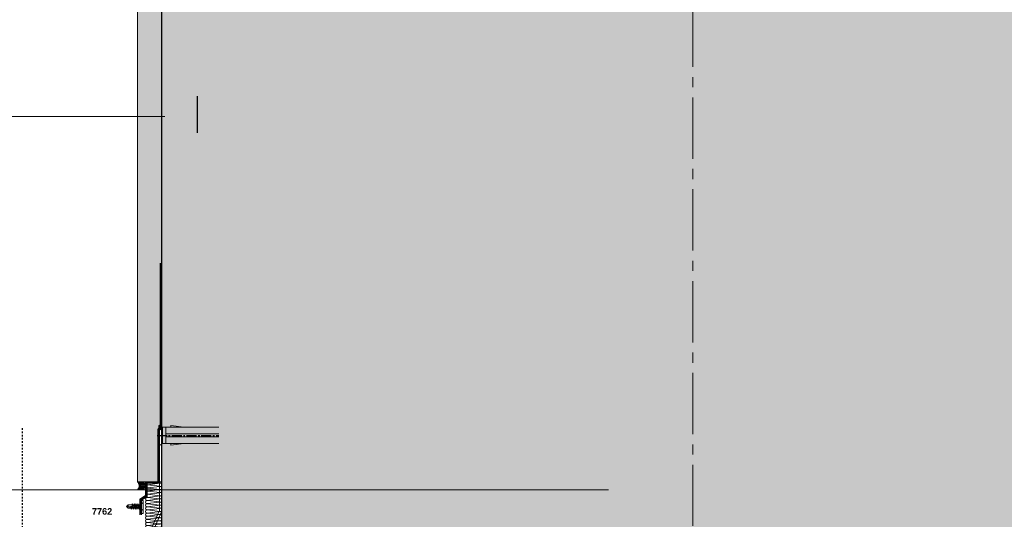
# Model space of a CAD drawing. Header units: millimetres. Extents: x -1427 to 15787, y -1578 to 5789.
# Tile 87 of 146: x 1572 to 1632, y -367 to -336. Entities that reach past the tile are written whole.
import ezdxf

# ---------------------------------------------------------------- set-up
doc = ezdxf.new("R2010")
doc.units = ezdxf.units.MM
doc.linetypes.add('ACAD_ISO03W100', pattern=[30, 12, -18])
doc.linetypes.add('CENTER2', pattern=[1.125, 0.75, -0.125, 0.125, -0.125])
for name, color, linetype, lineweight in [('A_wymiary', 7, 'Continuous', 5), ('Akcesoria', 35, 'Continuous', 9), ('Hatch_istn-sciana', 254, 'Continuous', 5), ('Istn-sciany', 2, 'Continuous', 30), ('Kreskowanie', 252, 'Continuous', 5), ('Opisy profile', 7, 'Continuous', 20), ('PROFIL', 2, 'Continuous', 18), ('Silikon', 31, 'Continuous', 18), ('Stal', 1, 'Continuous', 20), ('Tynk', 8, 'Continuous', 18), ('Uszczelki', 1, 'Continuous', 9)]:
    doc.layers.add(name, color=color, linetype=linetype, lineweight=lineweight)
doc.layers.add('AAA Wełna', color=1, linetype='Continuous')
doc.layers.add('OSIE', color=4, linetype='CENTER2')
doc.styles.add('Arial', font='arial.ttf')
doc.dimstyles.new('Renata', dxfattribs={"dimtxt": 5, "dimasz": 5, "dimexe": 1.25, "dimexo": 0.625, "dimtad": 1, "dimdec": 0, "dimtxsty": 'Arial', "dimcen": 2.5, "dimclrd": 1, "dimclre": 1, "dimclrt": 7, "dimadec": 0, "dimazin": 0, "dimtfac": 1, "dimtdec": 0, "dimtmove": 0, "dimatfit": 3, "dimfxl": 1, "dimfxlon": 1, "dimtfillclr": 7, "dimlwd": -1, "dimarcsym": 0})

# ---------------------------------------------------------------- blocks, each defined once
blk = doc.blocks.new('*U80')
at = {"layer": 'OSIE'}
blk.add_line((75266.59, -6698.41), (75266.59, -6834.21), dxfattribs=at)
at = {"layer": 'Opisy profile', "color": 7, "insert": (75321.73, -6747.39), "char_height": 5, "width": 23.6843, "attachment_point": 3, "style": 'Arial'}
blk.add_mtext('{\\fArial|b1|i0|c238|p34; \\H0.8x; 7762}', dxfattribs=at)
blk = doc.blocks.new('*U79')
at = {"layer": 'Kreskowanie', "flags": 128}
for points in [[(-282, -125, 0.505403), (-301, -151), (-282, -308, -1.345402), (-321, -308), (-303, -151, 0.505403), (-322, -125)], [(-242, -125, 0.505403), (-261, -151), (-242, -308, -1.345402), (-281, -308), (-263, -151, 0.505403), (-282, -125)], [(-202, -125, 0.505403), (-221, -151), (-202, -308, -1.345402), (-241, -308), (-223, -151, 0.505403), (-242, -125)], [(-162, -125, 0.505403), (-181, -151), (-162, -308, -1.345402), (-201, -308), (-183, -151, 0.505403), (-202, -125)], [(-122, -125, 0.505403), (-141, -151), (-122, -308, -1.345402), (-161, -308), (-143, -151, 0.505403), (-162, -125)], [(-82, -125, 0.505403), (-101, -151), (-82, -308, -1.345402), (-121, -308), (-103, -151, 0.505403), (-122, -125)], [(-42, -125, 0.505403), (-61, -151), (-42, -308, -1.345402), (-81, -308), (-63, -151, 0.505403), (-82, -125)], [(-2, -125, 0.505403), (-21, -151), (-2, -308, -1.345402), (-41, -308), (-23, -151, 0.505403), (-42, -125)], [(38, -125, 0.505403), (19, -151), (38, -308, -1.345402), (-1, -308), (17, -151, 0.505403), (-2, -125)], [(78, -125, 0.505403), (59, -151), (78, -308, -1.345402), (39, -308), (57, -151, 0.505403), (38, -125)], [(118, -125, 0.505403), (99, -151), (118, -308, -1.345402), (79, -308), (97, -151, 0.505403), (78, -125)], [(158, -125, 0.505403), (139, -151), (158, -308, -1.345402), (119, -308), (137, -151, 0.505403), (118, -125)], [(198, -125, 0.505403), (179, -151), (198, -308, -1.345402), (159, -308), (177, -151, 0.505403), (158, -125)], [(238, -125, 0.505403), (219, -151), (238, -308, -1.345402), (199, -308), (217, -151, 0.505403), (198, -125)], [(278, -125, 0.505403), (259, -151), (278, -308, -1.345402), (239, -308), (257, -151, 0.505403), (238, -125)], [(318, -125, 0.505403), (299, -151), (318, -308, -1.345402), (279, -308), (297, -151, 0.505403), (278, -125)], [(358, -125, 0.505403), (339, -151), (358, -308, -1.345402), (319, -308), (337, -151, 0.505403), (318, -125)], [(398, -125, 0.505403), (379, -151), (398, -308, -1.345402), (359, -308), (377, -151, 0.505403), (358, -125)], [(438, -125, 0.505403), (419, -151), (438, -308, -1.345402), (399, -308), (417, -151, 0.505403), (398, -125)], [(478, -125, 0.505403), (459, -151), (478, -308, -1.345402), (439, -308), (457, -151, 0.505403), (438, -125)], [(518, -125, 0.505403), (499, -151), (518, -308, -1.345402), (479, -308), (497, -151, 0.505403), (478, -125)], [(558, -125, 0.505403), (539, -151), (558, -308, -1.345402), (519, -308), (537, -151, 0.505403), (518, -125)], [(598, -125, 0.505403), (579, -151), (598, -308, -1.345402), (559, -308), (577, -151, 0.505403), (558, -125)], [(638, -125, 0.505403), (619, -151), (638, -308, -1.345402), (599, -308), (617, -151, 0.505403), (598, -125)], [(678, -125, 0.505403), (659, -151), (678, -308, -1.345402), (639, -308), (657, -151, 0.505403), (638, -125)], [(718, -125, 0.505403), (699, -151), (718, -308, -1.345402), (679, -308), (697, -151, 0.505403), (678, -125)], [(758, -125, 0.505403), (739, -151), (758, -308, -1.345402), (719, -308), (737, -151, 0.505403), (718, -125)], [(798, -125, 0.505403), (779, -151), (798, -308, -1.345402), (759, -308), (777, -151, 0.505403), (758, -125)], [(838, -125, 0.505403), (819, -151), (838, -308, -1.345402), (799, -308), (817, -151, 0.505403), (798, -125)], [(878, -125, 0.505403), (859, -151), (878, -308, -1.345402), (839, -308), (857, -151, 0.505403), (838, -125)], [(918, -125, 0.505403), (899, -151), (918, -308, -1.345402), (879, -308), (897, -151, 0.505403), (878, -125)], [(958, -125, 0.505403), (939, -151), (958, -308, -1.345402), (919, -308), (937, -151, 0.505403), (918, -125)], [(998, -125, 0.505403), (979, -151), (998, -308, -1.345402), (959, -308), (977, -151, 0.505403), (958, -125)], [(1038, -125, 0.505403), (1019, -151), (1038, -308, -1.345402), (999, -308), (1017, -151, 0.505403), (998, -125)], [(1078, -125, 0.505403), (1059, -151), (1078, -308, -1.345402), (1039, -308), (1057, -151, 0.505403), (1038, -125)]]:
    blk.add_lwpolyline(points, format="xyb", dxfattribs=at)
blk = doc.blocks.new('*U78')
at = {"layer": 'Akcesoria', "ltscale": 20}
for p, q in [((0, 6.25), (-1.99, 5)), ((0, 6.25), (0, -6.25)), ((0, 6.25), (0.3, 5.95)), ((-33.99, 5), (-36.49, 5)), ((-33.99, 0.9), (-36.49, 0.9)), ((-1.99, 5), (-33.99, 5)), ((-3.99, 0.9), (-33.99, 0.9)), ((-14.99, 5), (-6.99, 6)), ((-6.99, 6), (-6.99, 5)), ((-3.99, 5), (-3.99, -5)), ((-1.99, 5), (-1.99, -5)), ((0.3, 5.95), (0.3, -5.95)), ((-33.99, -0.9), (-36.49, -0.9)), ((-33.99, -5), (-36.49, -5)), ((-3.99, -0.9), (-33.99, -0.9)), ((-1.99, -5), (-33.99, -5)), ((-14.99, -5), (-6.99, -6)), ((-6.99, -6), (-6.99, -5)), ((0, -6.25), (-1.99, -5)), ((0, -6.25), (0.3, -5.95))]:
    blk.add_line(p, q, dxfattribs=at)
at = {"layer": 'OSIE', "ltscale": 8}
blk.add_line((1.3, 0), (-36.49, 0), dxfattribs=at)
blk = doc.blocks.new('WWNS_17')
at = {"layer": 'Akcesoria'}
for p, q in [((-6805.25, 248.28), (-6805.02, 248.28)), ((-6805.25, 242.04), (-6805.25, 248.28)), ((-6805.25, 242.04), (-6805.02, 242.04)), ((-6802.85, 246.48), (-6805.02, 248.28)), ((-6805.02, 245.16), (-6805.02, 248.28)), ((-6805.02, 242.04), (-6805.02, 245.16)), ((-6805.02, 242.04), (-6802.85, 243.85)), ((-6802.85, 246.48), (-6802.27, 246.48)), ((-6802.85, 245.16), (-6802.85, 246.48)), ((-6802.85, 243.85), (-6802.85, 245.16)), ((-6801.59, 243.85), (-6802.85, 243.85)), ((-6802.27, 246.48), (-6801.87, 247.13)), ((-6801.87, 247.13), (-6802.27, 246.48)), ((-6801.87, 247.13), (-6802.27, 246.48)), ((-6801.87, 247.13), (-6802.27, 246.48)), ((-6801.87, 247.13), (-6802.27, 246.48)), ((-6801.59, 243.85), (-6802.27, 246.48)), ((-6801.19, 243.19), (-6801.87, 247.13)), ((-6801.87, 247.13), (-6801.52, 246.48)), ((-6801.52, 246.48), (-6801.87, 247.13)), ((-6801.52, 246.48), (-6801.87, 247.13)), ((-6801.52, 246.48), (-6801.87, 247.13)), ((-6801.52, 246.48), (-6801.87, 247.13)), ((-6801.19, 243.19), (-6801.59, 243.85)), ((-6801.59, 243.85), (-6801.19, 243.19)), ((-6801.59, 243.85), (-6801.19, 243.19)), ((-6801.59, 243.85), (-6801.19, 243.19)), ((-6801.59, 243.85), (-6801.19, 243.19)), ((-6801.52, 246.48), (-6800.81, 246.48)), ((-6800.84, 243.85), (-6801.52, 246.48)), ((-6800.84, 243.85), (-6801.19, 243.19)), ((-6801.19, 243.19), (-6800.84, 243.85)), ((-6801.19, 243.19), (-6800.84, 243.85)), ((-6801.19, 243.19), (-6800.84, 243.85)), ((-6801.19, 243.19), (-6800.84, 243.85)), ((-6800.12, 243.85), (-6800.84, 243.85)), ((-6800.41, 247.13), (-6800.81, 246.48)), ((-6800.41, 247.13), (-6800.81, 246.48)), ((-6800.41, 247.13), (-6800.81, 246.48)), ((-6800.41, 247.13), (-6800.81, 246.48)), ((-6800.12, 243.85), (-6800.81, 246.48)), ((-6799.73, 243.19), (-6800.41, 247.13)), ((-6800.06, 246.48), (-6800.41, 247.13)), ((-6800.06, 246.48), (-6800.41, 247.13)), ((-6800.06, 246.48), (-6800.41, 247.13)), ((-6800.06, 246.48), (-6800.41, 247.13)), ((-6800.12, 243.85), (-6799.73, 243.19)), ((-6800.12, 243.85), (-6799.73, 243.19)), ((-6800.12, 243.85), (-6799.73, 243.19)), ((-6799.37, 243.85), (-6800.06, 246.48)), ((-6799.39, 246.48), (-6800.06, 246.48)), ((-6799.73, 243.19), (-6799.37, 243.85)), ((-6799.73, 243.19), (-6799.37, 243.85)), ((-6799.73, 243.19), (-6799.37, 243.85)), ((-6799.73, 243.19), (-6799.37, 243.85)), ((-6799.73, 243.19), (-6799.73, 243.19)), ((-6798.99, 247.13), (-6799.39, 246.48)), ((-6798.99, 247.13), (-6799.39, 246.48)), ((-6798.99, 247.13), (-6799.39, 246.48)), ((-6798.99, 247.13), (-6799.39, 246.48)), ((-6798.7, 243.85), (-6799.39, 246.48)), ((-6798.7, 243.85), (-6799.37, 243.85)), ((-6798.31, 243.19), (-6798.99, 247.13)), ((-6798.63, 246.48), (-6798.99, 247.13)), ((-6798.63, 246.48), (-6798.99, 247.13)), ((-6798.63, 246.48), (-6798.99, 247.13)), ((-6798.63, 246.48), (-6798.99, 247.13)), ((-6798.7, 243.85), (-6798.31, 243.19)), ((-6798.7, 243.85), (-6798.31, 243.19)), ((-6798.7, 243.85), (-6798.31, 243.19)), ((-6798.7, 243.85), (-6798.31, 243.19)), ((-6797.95, 243.85), (-6798.63, 246.48)), ((-6797.92, 246.48), (-6798.63, 246.48)), ((-6798.31, 243.19), (-6797.95, 243.85)), ((-6798.31, 243.19), (-6797.95, 243.85)), ((-6798.31, 243.19), (-6797.95, 243.85)), ((-6798.31, 243.19), (-6797.95, 243.85)), ((-6797.24, 243.85), (-6797.95, 243.85)), ((-6797.53, 247.13), (-6797.92, 246.48)), ((-6797.53, 247.13), (-6797.92, 246.48)), ((-6797.53, 247.13), (-6797.92, 246.48)), ((-6797.53, 247.13), (-6797.92, 246.48)), ((-6797.24, 243.85), (-6797.92, 246.48)), ((-6796.84, 243.19), (-6797.53, 247.13)), ((-6797.17, 246.48), (-6797.53, 247.13)), ((-6797.24, 243.85), (-6796.84, 243.19)), ((-6796.46, 246.48), (-6797.17, 246.48)), ((-6796.49, 243.85), (-6797.17, 246.48)), ((-6796.84, 243.19), (-6796.49, 243.85)), ((-6796.84, 243.19), (-6796.84, 243.19)), ((-6796.49, 243.85), (-6795.78, 243.85)), ((-6796.49, 243.85), (-6793.62, 243.85)), ((-6796.06, 247.13), (-6796.46, 246.48)), ((-6796.15, 245.13), (-6796.46, 246.48)), ((-6796.15, 245.13), (-6795.75, 245.79)), ((-6795.39, 245.13), (-6796.15, 245.13)), ((-6796.06, 247.13), (-6795.75, 245.79)), ((-6795.71, 246.48), (-6796.06, 247.13)), ((-6795.75, 245.79), (-6795.39, 245.13)), ((-6793.62, 246.48), (-6795.71, 246.48)), ((-6795.53, 245.71), (-6795.71, 246.48)), ((-6794.72, 246.48), (-6795.53, 245.71)), ((-6795.53, 245.71), (-6795.44, 245.33)), ((-6795.39, 245.13), (-6795.44, 245.33)), ((-6795.44, 245.33), (-6795.39, 245.13)), ((-6793.62, 245.33), (-6795.44, 245.33)), ((-6792.3, 245.16), (-6793.62, 246.48)), ((-6793.62, 245.33), (-6793.62, 245.16)), ((-6793.62, 245.33), (-6792.3, 245.16)), ((-6793.62, 245.16), (-6793.62, 243.85)), ((-6793.62, 243.85), (-6792.3, 245.16))]:
    blk.add_line(p, q, dxfattribs=at)
blk = doc.blocks.new('*U82')
at = {"layer": 'Kreskowanie', "linetype": 'ACAD_ISO03W100', "ltscale": 0.2, "const_width": 1}
blk.add_lwpolyline([(2.25, -10.07), (2.25, -0.83), (-1.25, 1.38), (-1.25, 9.72), (-8.74, 9.72), (-8.74, 41.97), (-10.24, 44.33), (-10.24, 144.19)], dxfattribs=at)
at = {"layer": 'Uszczelki', "linetype": 'ByBlock'}
for points in [[(1.75, -10.07), (1.75, -1.1), (-1.75, 1.1), (-1.75, 9.22), (-9.24, 9.22), (-9.24, 41.82), (-10.74, 44.19), (-10.74, 144.19)], [(2.75, -10.07), (2.75, -0.55), (-0.75, 1.66), (-0.75, 10.22), (-8.24, 10.22), (-8.24, 42.11), (-9.74, 44.48), (-9.74, 144.19)], [(2.75, -10.07), (2.75, -0.55), (-0.75, 1.66), (-0.75, 10.22), (-8.24, 10.22), (-8.24, 42.11), (-9.74, 44.48), (-9.74, 144.19)]]:
    blk.add_lwpolyline(points, dxfattribs=at)
blk = doc.blocks.new('*D148')
at = {"layer": 'A_wymiary', "color": 1, "lineweight": -2, "transparency": 16777216}
for p, q in [((1466.673, -342.907), (1466.673, -340.657)), ((1582.673, -342.907), (1582.673, -340.657))]:
    blk.add_line(p, q, dxfattribs=at)
at = {"layer": 'A_wymiary', "color": 1, "transparency": 16777216}
blk.add_line((1468.673, -341.907), (1580.673, -341.907), dxfattribs=at)
for points in [[(1468.673, -341.573), (1468.673, -342.24), (1466.673, -341.907)], [(1580.673, -341.573), (1580.673, -342.24), (1582.673, -341.907)]]:
    blk.add_solid(points, dxfattribs=at)
at = {"layer": 'DEFPOINTS', "color": 0, "transparency": 16777216}
for p in [(1582.673, -341.907), (1466.673, -345.317), (1582.673, -345.317)]:
    blk.add_point(p, dxfattribs=at)
at = {"layer": 'A_wymiary', "color": 7, "transparency": 16777216, "insert": (1524.673, -340.261), "char_height": 2, "attachment_point": 5, "style": 'Arial'}
blk.add_mtext('minimum 1160', dxfattribs=at)

msp = doc.modelspace()

# ---------------------------------------------------------------- hatches: boundary and pattern name
at = {"layer": 'Hatch_istn-sciana'}
h = msp.add_hatch(color=256, dxfattribs=at)
h.paths.add_polyline_path([(1466.57322, -298.28454), (1420.57322, -298.28454), (1420.57322, -282.28454), (1378.57322, -282.28454), (1378.57322, -298.28454), (1271.57322, -298.28454), (1271.57322, -373.28454), (1466.57322, -373.28454)])
h.paths.add_polyline_path([(1811.57322, -298.28454), (1580.48705, -298.28454), (1580.48705, -373.28454), (1811.57322, -373.28454)])
h.paths.add_polyline_path([(2050.57322, -298.28454), (1998.57322, -298.28454), (1966.57322, -298.28454), (1966.57322, -338.28454), (1966.57322, -368.28454), (1966.57322, -373.28454), (2050.57322, -373.28454), (2050.57322, -368.28454), (2050.57322, -338.28454)])
at = {"layer": 'Tynk'}
h = msp.add_hatch(dxfattribs=at)
h.set_pattern_fill('AR-SAND', color=256, scale=0.01, angle=180, style=0)
h.set_pattern_definition([(127.5, (-5343.49306, 30837.4361), (-0.4894132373, -0.016000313), [0, -0.38608, 0, -0.4318, 0, -0.41275]), (97.5, (-5343.49306, 30837.4361), (-0.7168251, 0.449523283), [0, -0.20828, 0, -0.34798, 0, -0.13335]), (57.5, (-5343.49306, 30837.12367), (-0.0014371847, 0.79099237), [0, -0.127, 0, -0.4572, 0, -0.5969]), (47.5, (-5343.49306, 30837.1237), (-0.222929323, 0.763556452), [0, -0.0635, 0, -0.29972, 0, -0.3429])])
h.paths.add_polyline_path([(1580.33705, -361.09164), (1580.33705, -364.28117), (1579.02705, -364.28117), (1579.02705, -298.28454), (1580.48705, -298.28454), (1580.48705, -361.09164)])

# ---------------------------------------------------------------- linework, layer by layer
at = {"layer": 'A_wymiary'}
msp.add_line((1466.57705, -364.78105), (1607.83704, -364.78105), dxfattribs=at)
at = {"layer": 'A_wymiary', "linetype": 'CENTER2', "ltscale": 5}
msp.add_lwpolyline([(1613.01215, -273.24438), (1613.01215, -403.45642)], dxfattribs=at)
at = {"layer": 'Istn-sciany'}
msp.add_line((1580.48705, -373.28454), (1580.48705, -298.28454), dxfattribs=at)
at = {"layer": 'PROFIL', "linetype": 'ByBlock'}
msp.add_lwpolyline([(1579.23819, -365.4436), (1579.33819, -365.4436), (1579.33819, -366.23324), (1579.23819, -366.23324), (1579.23819, -365.4436)], dxfattribs=at)
at = {"layer": 'Silikon'}
for centre in [(1578.74935, -364.53291), (1578.81135, -364.53291), (1578.87135, -364.53291), (1578.93135, -364.53291), (1578.99135, -364.53291), (1579.05135, -364.53291), (1579.11135, -364.53291)]:
    msp.add_arc(centre, 0.34975, 314.8093533, 46.0331704, dxfattribs=at)
at = {"layer": 'Stal'}
msp.add_lwpolyline([(1579.63819, -369.91954), (1579.63819, -367.61954), (1580.33705, -366.04435), (1580.33705, -361.09164), (1580.48705, -361.09164), (1580.48705, -362.50112), (1580.48705, -366.09164), (1579.78819, -367.66684), (1579.78819, -369.91954)], close=True, dxfattribs=at)
at = {"layer": 'Tynk', "linetype": 'ByBlock'}
msp.add_lwpolyline([(1580.48705, -343.28454), (1580.48705, -364.28117), (1578.99216, -364.28117), (1578.98705, -298.28454)], dxfattribs=at)

# ---------------------------------------------------------------- block references
at = {"linetype": 'ByBlock', "xscale": 0.1, "yscale": 0.1, "zscale": 0.1}
msp.add_blockref('*U80', (-5954.72199, 308.83808), dxfattribs=at)
at = {"layer": 'AAA Wełna', "xscale": 0.004800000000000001, "yscale": 0.004800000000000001, "zscale": 0.004800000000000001, "rotation": 270.1854297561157}
msp.add_blockref('*U79', (1581.08854, -365.82295), dxfattribs=at)
at = {"layer": 'Akcesoria', "xscale": 0.08000000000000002, "yscale": 0.08000000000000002, "zscale": 0.08000000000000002, "rotation": 180}
msp.add_blockref('WWNS_17', (1034.93656, -346.1869), dxfattribs=at)
at = {"layer": 'PROFIL', "linetype": 'ByBlock', "xscale": -0.1, "yscale": 0.1, "zscale": 0.1}
for name, p in [('*U82', (1579.41319, -365.30292)), ('*U78', (1580.33705, -361.44649))]:
    msp.add_blockref(name, p, dxfattribs=at)

# ---------------------------------------------------------------- dimensions: what is measured, and where the dimension line sits
at = {"layer": 'A_wymiary'}
dim = msp.add_linear_dim(base=(1582.67322, -341.90682), p1=(1466.67322, -345.31687), p2=(1582.67322, -345.31687), text='minimum <>', dimstyle='Renata', override={"dimtxt": 2, "dimasz": 2, "dimlfac": 10}, dxfattribs=at)
dim.commit()
dim.dimension.update_dxf_attribs({"geometry": '*D148', "text_midpoint": (1524.67322, -340.26067)})

doc.saveas('drawing.dxf')
